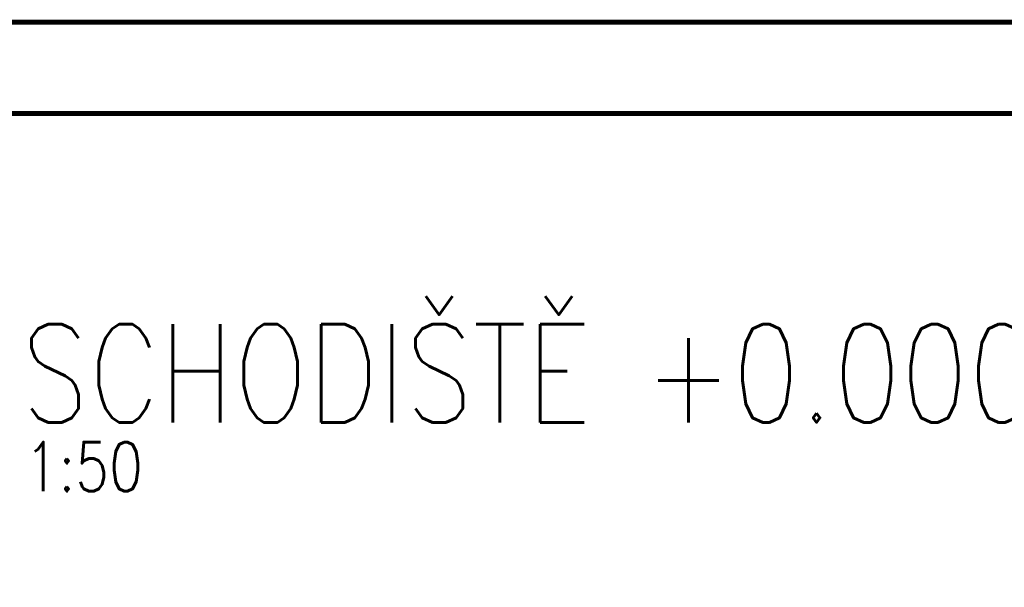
# Paper-space layout 'Layout1' of a CAD drawing. Extents: x -2 to 1033, y -36 to 596.
# Tile 37 of 89: x 100 to 170, y 554 to 594. Entities that reach past the tile are written whole.
import ezdxf
from ezdxf.enums import TextEntityAlignment as Align

# ---------------------------------------------------------------- set-up
doc = ezdxf.new("R2010")
doc.units = 0
doc.layers.get('DEFPOINTS').update_dxf_attribs({"color": 132, "linetype": 'CONTINUOUS'})
doc.layers.add('RAMECEK_HP', color=251, linetype='CONTINUOUS')
doc.layers.add('SS_NADPIS_7', color=6, linetype='CONTINUOUS', lineweight=70)
doc.styles.add('ROMANS', font='romans.shx', dxfattribs={"width": 0.8})
doc.styles.add('romans.shx', font='romans.shx', dxfattribs={"height": 5})

# ---------------------------------------------------------------- blocks, each defined once
blk = doc.blocks.new('*U6')
at = {"layer": 'RAMECEK_HP', "lineweight": 35, "const_width": 0.35}
for points in [[(0, 594), (0, 0), (841, 0), (841, 594)], [(6.5, 587.5), (6.5, 6.5), (834.5, 6.5), (834.5, 587.5)]]:
    blk.add_lwpolyline(points, close=True, dxfattribs=at)
at = {"layer": 'DEFPOINTS', "style": 'ROMANS', "width": 0.8}
blk.add_attdef('TISK', text='', height=10, dxfattribs=at).set_placement((841, -33), align=Align.RIGHT)

psp = doc.layouts.get("Layout1")

# ---------------------------------------------------------------- block references
at = {"layer": 'RAMECEK_HP'}
psp.add_blockref('*U6', (0, 0), dxfattribs=at)

# ---------------------------------------------------------------- texts
at = {"layer": 'SS_NADPIS_7', "color": 6, "style": 'romans.shx', "width": 0.8}
psp.add_text('SCHODIŠTĚ +0.000 ÷ +6.160 m', height=7, dxfattribs=at).set_placement((99.6946, 565.4922))
at = {"layer": 'SS_NADPIS_7', "color": 2, "style": 'romans.shx', "width": 0.8}
psp.add_text('1:50', height=3.5, dxfattribs=at).set_placement((99.9448, 560.5922))

doc.saveas('drawing.dxf')
